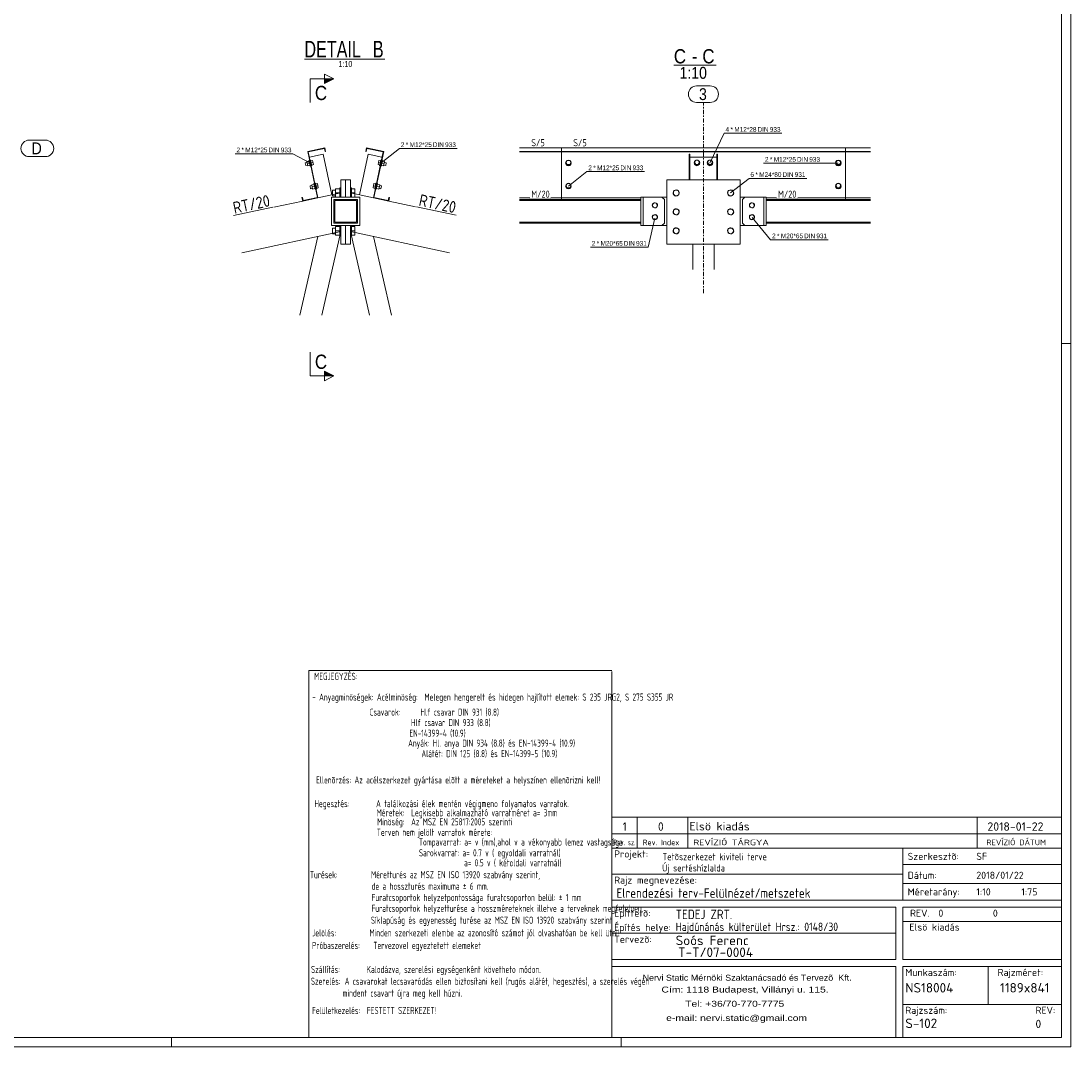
# Model space of a CAD drawing. Header units: millimetres. Extents: x -76 to 1111, y -178 to 661.
# Tile 89 of 91: x 667 to 1111, y -178 to 255. Entities that reach past the tile are written whole.
import ezdxf

# ---------------------------------------------------------------- set-up
doc = ezdxf.new("R2010")
doc.units = ezdxf.units.MM
doc.header["$LTSCALE"] = 0.6
doc.linetypes.add('XKITLINE00', pattern=[0])
doc.linetypes.add('XKITLINE03', pattern=[6, 3, -1, 1, -1])
for name, color, linetype, lineweight in [('Bolt', 7, 'Continuous', 0), ('BoltMark', 3, 'Continuous', 0), ('DrawingSheet', 5, 'Continuous', 0), ('OtherObjectType', 1, 'Continuous', 0), ('Part', 2, 'Continuous', 0), ('PartMark', 3, 'Continuous', 0), ('S-GRID', 1, 'Continuous', 0), ('Section', 6, 'Continuous', 0)]:
    doc.layers.add(name, color=color, linetype=linetype, lineweight=lineweight)
doc.styles.add('ARIAL', font='ARIAL.TTF')
doc.styles.add('ARIAL_NARROW', font='ARIALN.TTF')
doc.styles.add('ISOCPEUR', font='ISOCPEUR.TTF')
doc.styles.add('ISOCPEUR_BOLD', font='ARIAL.TTF')

msp = doc.modelspace()

# ---------------------------------------------------------------- hatches: boundary and pattern name
at = {"layer": 'Section'}
for points in [[(795.34, 230.41), (799.34, 230.41), (795.34, 228.41)], [(795.34, 106.92), (799.34, 104.92), (795.34, 104.92)]]:
    msp.add_hatch(color=6, dxfattribs=at).paths.add_polyline_path(points, flags=17)

# ---------------------------------------------------------------- linework, layer by layer
at = {"layer": 'Bolt', "color": 3, "linetype": 'XKITLINE00', "lineweight": 0}
for p, q in [((787.92, 195.45), (788.9, 195.66)), ((787.92, 195.45), (788.9, 195.66)), ((787.92, 195.45), (788.9, 195.66)), ((787.92, 195.45), (788.31, 193.6)), ((787.92, 195.45), (788.31, 193.6)), ((787.92, 195.45), (788.31, 193.6)), ((788.84, 195.91), (789.09, 195.96)), ((788.84, 195.91), (789.09, 195.96)), ((788.84, 195.91), (789.09, 195.96)), ((788.84, 195.91), (789.34, 193.56)), ((788.84, 195.91), (789.34, 193.56)), ((788.84, 195.91), (789.34, 193.56)), ((789.28, 196), (789.53, 196.05)), ((789.53, 196.05), (790.03, 193.7)), ((789.59, 195.76), (790.32, 195.91)), ((790.32, 195.91), (790.7, 194.15)), ((818.38, 195.91), (818.01, 194.15)), ((818.38, 195.91), (819.12, 195.76)), ((819.18, 196.05), (818.68, 193.7)), ((819.18, 196.05), (819.42, 196)), ((819.86, 195.91), (819.36, 193.56)), ((819.86, 195.91), (819.36, 193.56)), ((819.86, 195.91), (819.36, 193.56)), ((819.62, 195.96), (819.86, 195.91)), ((819.62, 195.96), (819.86, 195.91)), ((819.62, 195.96), (819.86, 195.91)), ((819.81, 195.66), (820.79, 195.45)), ((819.81, 195.66), (820.79, 195.45)), ((819.81, 195.66), (820.79, 195.45)), ((820.79, 195.45), (820.39, 193.6)), ((820.79, 195.45), (820.39, 193.6)), ((820.79, 195.45), (820.39, 193.6)), ((897.28, 194.88), (897.44, 195.46)), ((897.44, 195.03), (897.96, 195.91)), ((897.44, 195.46), (897.88, 195.89)), ((897.88, 195.89), (898.48, 196.05)), ((897.96, 195.91), (898.99, 195.91)), ((898.48, 196.05), (899.08, 195.89)), ((898.99, 195.91), (899.51, 195.03)), ((899.08, 195.89), (899.51, 195.46)), ((899.51, 195.46), (899.68, 194.88)), ((951.53, 194.94), (951.69, 195.53)), ((951.69, 195.1), (952.21, 195.98)), ((951.69, 195.53), (952.13, 195.96)), ((952.13, 195.96), (952.73, 196.11)), ((952.21, 195.98), (953.24, 195.98)), ((952.73, 196.11), (953.33, 195.96)), ((953.24, 195.98), (953.76, 195.1)), ((953.33, 195.96), (953.76, 195.53)), ((953.76, 195.53), (953.93, 194.94)), ((957.03, 194.94), (957.19, 195.53)), ((957.19, 195.1), (957.71, 195.98)), ((957.19, 195.53), (957.63, 195.96)), ((957.63, 195.96), (958.23, 196.11)), ((957.71, 195.98), (958.74, 195.98)), ((958.23, 196.11), (958.83, 195.96)), ((958.74, 195.98), (959.26, 195.1)), ((958.83, 195.96), (959.26, 195.53)), ((959.26, 195.53), (959.43, 194.94)), ((1011.28, 194.88), (1011.44, 195.46)), ((1011.44, 195.03), (1011.96, 195.91)), ((1011.44, 195.46), (1011.88, 195.89)), ((1011.88, 195.89), (1012.48, 196.05)), ((1011.96, 195.91), (1012.99, 195.91)), ((1012.48, 196.05), (1013.08, 195.89)), ((1012.99, 195.91), (1013.51, 195.03)), ((1013.08, 195.89), (1013.51, 195.46)), ((1013.51, 195.46), (1013.68, 194.88)), ((787.21, 194.95), (787.99, 195.11)), ((787.21, 194.95), (787.99, 195.11)), ((787.21, 194.95), (787.99, 195.11)), ((787.21, 194.95), (787.22, 194.87)), ((787.21, 194.95), (787.22, 194.87)), ((787.21, 194.95), (787.22, 194.87)), ((787.22, 194.87), (787.46, 193.77)), ((787.22, 194.87), (787.46, 193.77)), ((787.22, 194.87), (787.46, 193.77)), ((787.46, 193.77), (788.24, 193.94)), ((787.46, 193.77), (788.24, 193.94)), ((787.46, 193.77), (788.24, 193.94)), ((788.11, 194.52), (789.09, 194.73)), ((788.11, 194.52), (789.09, 194.73)), ((788.11, 194.52), (789.09, 194.73)), ((788.31, 193.6), (789.29, 193.8)), ((788.31, 193.6), (789.29, 193.8)), ((788.31, 193.6), (789.29, 193.8)), ((789.34, 193.56), (789.59, 193.61)), ((789.34, 193.56), (789.59, 193.61)), ((789.34, 193.56), (789.59, 193.61)), ((789.78, 194.88), (790.51, 195.03)), ((789.78, 193.65), (790.03, 193.7)), ((789.96, 194), (790.7, 194.15)), ((818.01, 194.15), (818.74, 194)), ((818.2, 195.03), (818.93, 194.88)), ((818.68, 193.7), (818.92, 193.65)), ((819.12, 193.61), (819.36, 193.56)), ((819.12, 193.61), (819.36, 193.56)), ((819.12, 193.61), (819.36, 193.56)), ((820.39, 193.6), (819.42, 193.8)), ((820.39, 193.6), (819.42, 193.8)), ((820.39, 193.6), (819.42, 193.8)), ((819.61, 194.73), (820.59, 194.52)), ((819.61, 194.73), (820.59, 194.52)), ((819.61, 194.73), (820.59, 194.52)), ((820.47, 193.94), (821.25, 193.77)), ((820.47, 193.94), (821.25, 193.77)), ((820.47, 193.94), (821.25, 193.77)), ((820.72, 195.11), (821.5, 194.95)), ((820.72, 195.11), (821.5, 194.95)), ((820.72, 195.11), (821.5, 194.95)), ((821.5, 194.95), (821.25, 193.77)), ((821.5, 194.95), (821.25, 193.77)), ((821.5, 194.95), (821.25, 193.77)), ((897.44, 194.29), (897.28, 194.88)), ((897.28, 194.83), (897.28, 194.88)), ((897.28, 194.83), (897.44, 194.24)), ((897.44, 194.88), (897.44, 195.03)), ((897.96, 194.15), (897.44, 195.03)), ((897.44, 194.88), (897.96, 194)), ((897.88, 193.86), (897.44, 194.29)), ((897.44, 194.24), (897.88, 193.81)), ((898.48, 193.7), (897.88, 193.86)), ((897.88, 193.81), (898.48, 193.65)), ((897.96, 194), (897.96, 194.15)), ((898.99, 194.15), (897.96, 194.15)), ((898.99, 194), (897.96, 194)), ((899.08, 193.86), (898.48, 193.7)), ((898.48, 193.65), (899.08, 193.81)), ((899.51, 195.03), (898.99, 194.15)), ((899.51, 194.88), (898.99, 194)), ((898.99, 194), (898.99, 194.15)), ((899.51, 194.29), (899.08, 193.86)), ((899.08, 193.81), (899.51, 194.24)), ((899.51, 194.88), (899.51, 195.03)), ((899.68, 194.88), (899.51, 194.29)), ((899.51, 194.24), (899.68, 194.83)), ((899.68, 194.83), (899.68, 194.88)), ((951.69, 194.35), (951.53, 194.94)), ((951.53, 194.89), (951.53, 194.94)), ((951.53, 194.89), (951.69, 194.3)), ((951.69, 194.94), (951.69, 195.1)), ((952.21, 194.22), (951.69, 195.1)), ((951.69, 194.94), (952.21, 194.06)), ((952.13, 193.92), (951.69, 194.35)), ((951.69, 194.3), (952.13, 193.87)), ((952.73, 193.77), (952.13, 193.92)), ((952.13, 193.87), (952.73, 193.71)), ((952.21, 194.06), (952.21, 194.22)), ((953.24, 194.22), (952.21, 194.22)), ((953.24, 194.06), (952.21, 194.06)), ((953.33, 193.92), (952.73, 193.77)), ((952.73, 193.71), (953.33, 193.87)), ((953.76, 195.1), (953.24, 194.22)), ((953.76, 194.94), (953.24, 194.06)), ((953.24, 194.06), (953.24, 194.22)), ((953.76, 194.35), (953.33, 193.92)), ((953.33, 193.87), (953.76, 194.3)), ((953.76, 194.94), (953.76, 195.1)), ((953.93, 194.94), (953.76, 194.35)), ((953.76, 194.3), (953.93, 194.89)), ((953.93, 194.89), (953.93, 194.94)), ((957.19, 194.35), (957.03, 194.94)), ((957.03, 194.89), (957.03, 194.94)), ((957.03, 194.89), (957.19, 194.3)), ((957.19, 194.94), (957.19, 195.1)), ((957.71, 194.22), (957.19, 195.1)), ((957.19, 194.94), (957.71, 194.06)), ((957.63, 193.92), (957.19, 194.35)), ((957.19, 194.3), (957.63, 193.87)), ((958.23, 193.77), (957.63, 193.92)), ((957.63, 193.87), (958.23, 193.71)), ((957.71, 194.06), (957.71, 194.22)), ((958.74, 194.22), (957.71, 194.22)), ((958.74, 194.06), (957.71, 194.06)), ((958.83, 193.92), (958.23, 193.77)), ((958.23, 193.71), (958.83, 193.87)), ((959.26, 195.1), (958.74, 194.22)), ((959.26, 194.94), (958.74, 194.06)), ((958.74, 194.06), (958.74, 194.22)), ((959.26, 194.35), (958.83, 193.92)), ((958.83, 193.87), (959.26, 194.3)), ((959.26, 194.94), (959.26, 195.1)), ((959.43, 194.94), (959.26, 194.35)), ((959.26, 194.3), (959.43, 194.89)), ((959.43, 194.89), (959.43, 194.94)), ((1011.44, 194.29), (1011.28, 194.88)), ((1011.28, 194.83), (1011.28, 194.88)), ((1011.28, 194.83), (1011.44, 194.24)), ((1011.44, 194.88), (1011.44, 195.03)), ((1011.96, 194.15), (1011.44, 195.03)), ((1011.44, 194.88), (1011.96, 194)), ((1011.88, 193.86), (1011.44, 194.29)), ((1011.44, 194.24), (1011.88, 193.81)), ((1012.48, 193.7), (1011.88, 193.86)), ((1011.88, 193.81), (1012.48, 193.65)), ((1011.96, 194), (1011.96, 194.15)), ((1012.99, 194.15), (1011.96, 194.15)), ((1012.99, 194), (1011.96, 194)), ((1013.08, 193.86), (1012.48, 193.7)), ((1012.48, 193.65), (1013.08, 193.81)), ((1013.51, 195.03), (1012.99, 194.15)), ((1013.51, 194.88), (1012.99, 194)), ((1012.99, 194), (1012.99, 194.15)), ((1013.51, 194.29), (1013.08, 193.86)), ((1013.08, 193.81), (1013.51, 194.24)), ((1013.51, 194.88), (1013.51, 195.03)), ((1013.68, 194.88), (1013.51, 194.29)), ((1013.51, 194.24), (1013.68, 194.83)), ((1013.68, 194.83), (1013.68, 194.88)), ((789.29, 185.16), (790.07, 185.33)), ((789.29, 185.16), (790.07, 185.33)), ((789.29, 185.16), (790.07, 185.33)), ((789.29, 185.16), (789.3, 185.09)), ((789.29, 185.16), (789.3, 185.09)), ((789.29, 185.16), (789.3, 185.09)), ((789.3, 185.09), (789.54, 183.99)), ((789.3, 185.09), (789.54, 183.99)), ((789.3, 185.09), (789.54, 183.99)), ((789.54, 183.99), (790.32, 184.16)), ((789.54, 183.99), (790.32, 184.16)), ((789.54, 183.99), (790.32, 184.16)), ((790, 185.67), (790.97, 185.88)), ((790, 185.67), (790.97, 185.88)), ((790, 185.67), (790.97, 185.88)), ((790, 185.67), (790.39, 183.81)), ((790, 185.67), (790.39, 183.81)), ((790, 185.67), (790.39, 183.81)), ((790.19, 184.74), (791.17, 184.95)), ((790.19, 184.74), (791.17, 184.95)), ((790.19, 184.74), (791.17, 184.95)), ((790.39, 183.81), (791.37, 184.02)), ((790.39, 183.81), (791.37, 184.02)), ((790.39, 183.81), (791.37, 184.02)), ((790.92, 186.12), (791.17, 186.18)), ((790.92, 186.12), (791.17, 186.18)), ((790.92, 186.12), (791.17, 186.18)), ((790.92, 186.12), (791.42, 183.78)), ((790.92, 186.12), (791.42, 183.78)), ((790.92, 186.12), (791.42, 183.78)), ((791.36, 186.22), (791.61, 186.27)), ((791.42, 183.78), (791.67, 183.83)), ((791.42, 183.78), (791.67, 183.83)), ((791.42, 183.78), (791.67, 183.83)), ((791.61, 186.27), (792.11, 183.92)), ((791.67, 185.98), (792.4, 186.13)), ((791.86, 185.1), (792.59, 185.25)), ((791.86, 183.87), (792.11, 183.92)), ((792.04, 184.22), (792.78, 184.37)), ((792.4, 186.13), (792.78, 184.37)), ((798.74, 183.39), (798.74, 180.99)), ((798.74, 183.39), (800.04, 183.39)), ((800.04, 183.99), (800.04, 180.47)), ((800.04, 183.99), (801.94, 183.99)), ((800.04, 182.19), (801.94, 182.19)), ((801.94, 184.39), (801.94, 180.47)), ((801.94, 184.39), (802.34, 184.39)), ((806.34, 184.39), (806.74, 184.39)), ((806.74, 184.39), (806.74, 180.47)), ((806.74, 183.99), (808.24, 183.99)), ((806.74, 182.19), (808.24, 182.19)), ((808.24, 183.99), (808.24, 180.47)), ((816.3, 186.13), (815.93, 184.37)), ((815.93, 184.37), (816.66, 184.22)), ((816.12, 185.25), (816.85, 185.1)), ((816.3, 186.13), (817.04, 185.98)), ((817.1, 186.27), (816.6, 183.92)), ((816.6, 183.92), (816.85, 183.87)), ((817.04, 183.83), (817.29, 183.78)), ((817.04, 183.83), (817.29, 183.78)), ((817.04, 183.83), (817.29, 183.78)), ((817.1, 186.27), (817.34, 186.22)), ((817.78, 186.12), (817.29, 183.78)), ((817.78, 186.12), (817.29, 183.78)), ((817.78, 186.12), (817.29, 183.78)), ((818.32, 183.81), (817.34, 184.02)), ((818.32, 183.81), (817.34, 184.02)), ((818.32, 183.81), (817.34, 184.02)), ((817.53, 184.95), (818.51, 184.74)), ((817.53, 184.95), (818.51, 184.74)), ((817.53, 184.95), (818.51, 184.74)), ((817.54, 186.18), (817.78, 186.12)), ((817.54, 186.18), (817.78, 186.12)), ((817.54, 186.18), (817.78, 186.12)), ((817.73, 185.88), (818.71, 185.67)), ((817.73, 185.88), (818.71, 185.67)), ((817.73, 185.88), (818.71, 185.67)), ((818.71, 185.67), (818.32, 183.81)), ((818.71, 185.67), (818.32, 183.81)), ((818.71, 185.67), (818.32, 183.81)), ((818.39, 184.16), (819.17, 183.99)), ((818.39, 184.16), (819.17, 183.99)), ((818.39, 184.16), (819.17, 183.99)), ((818.64, 185.33), (819.42, 185.16)), ((818.64, 185.33), (819.42, 185.16)), ((818.64, 185.33), (819.42, 185.16)), ((819.42, 185.16), (819.17, 183.99)), ((819.42, 185.16), (819.17, 183.99)), ((819.42, 185.16), (819.17, 183.99)), ((897.28, 185.1), (897.44, 185.68)), ((897.44, 184.51), (897.28, 185.1)), ((897.28, 185.04), (897.28, 185.1)), ((897.28, 185.04), (897.44, 184.46)), ((897.44, 185.25), (897.96, 186.13)), ((897.44, 185.68), (897.88, 186.11)), ((897.44, 185.1), (897.44, 185.25)), ((897.96, 184.37), (897.44, 185.25)), ((897.44, 185.1), (897.96, 184.22)), ((897.88, 184.08), (897.44, 184.51)), ((897.44, 184.46), (897.88, 184.03)), ((897.88, 186.11), (898.48, 186.27)), ((898.48, 183.92), (897.88, 184.08)), ((897.88, 184.03), (898.48, 183.87)), ((897.96, 186.13), (898.99, 186.13)), ((897.96, 184.22), (897.96, 184.37)), ((898.99, 184.37), (897.96, 184.37)), ((898.99, 184.22), (897.96, 184.22)), ((898.48, 186.27), (899.08, 186.11)), ((899.08, 184.08), (898.48, 183.92)), ((898.48, 183.87), (899.08, 184.03)), ((898.99, 186.13), (899.51, 185.25)), ((899.51, 185.25), (898.99, 184.37)), ((899.51, 185.1), (898.99, 184.22)), ((898.99, 184.22), (898.99, 184.37)), ((899.08, 186.11), (899.51, 185.68)), ((899.51, 184.51), (899.08, 184.08)), ((899.08, 184.03), (899.51, 184.46)), ((899.51, 185.68), (899.68, 185.1)), ((899.51, 185.1), (899.51, 185.25)), ((899.68, 185.1), (899.51, 184.51)), ((899.51, 184.46), (899.68, 185.04)), ((899.68, 185.04), (899.68, 185.1)), ((1011.28, 185.1), (1011.44, 185.68)), ((1011.44, 184.51), (1011.28, 185.1)), ((1011.28, 185.04), (1011.28, 185.1)), ((1011.28, 185.04), (1011.44, 184.46)), ((1011.44, 185.25), (1011.96, 186.13)), ((1011.44, 185.68), (1011.88, 186.11)), ((1011.44, 185.1), (1011.44, 185.25)), ((1011.96, 184.37), (1011.44, 185.25)), ((1011.44, 185.1), (1011.96, 184.22)), ((1011.88, 184.08), (1011.44, 184.51)), ((1011.44, 184.46), (1011.88, 184.03)), ((1011.88, 186.11), (1012.48, 186.27)), ((1012.48, 183.92), (1011.88, 184.08)), ((1011.88, 184.03), (1012.48, 183.87)), ((1011.96, 186.13), (1012.99, 186.13)), ((1011.96, 184.22), (1011.96, 184.37)), ((1012.99, 184.37), (1011.96, 184.37)), ((1012.99, 184.22), (1011.96, 184.22)), ((1012.48, 186.27), (1013.08, 186.11)), ((1013.08, 184.08), (1012.48, 183.92)), ((1012.48, 183.87), (1013.08, 184.03)), ((1012.99, 186.13), (1013.51, 185.25)), ((1013.51, 185.25), (1012.99, 184.37)), ((1013.51, 185.1), (1012.99, 184.22)), ((1012.99, 184.22), (1012.99, 184.37)), ((1013.08, 186.11), (1013.51, 185.68)), ((1013.51, 184.51), (1013.08, 184.08)), ((1013.08, 184.03), (1013.51, 184.46)), ((1013.51, 185.68), (1013.68, 185.1)), ((1013.51, 185.1), (1013.51, 185.25)), ((1013.68, 185.1), (1013.51, 184.51)), ((1013.51, 184.46), (1013.68, 185.04)), ((1013.68, 185.04), (1013.68, 185.1)), ((798.74, 180.99), (800.04, 180.99)), ((798.74, 167.39), (798.74, 164.99)), ((798.74, 167.39), (800.04, 167.39)), ((798.74, 164.99), (800.04, 164.99)), ((800.04, 167.99), (800.04, 164.39)), ((800.04, 167.99), (801.94, 167.99)), ((800.04, 166.19), (801.94, 166.19)), ((800.04, 164.39), (801.94, 164.39)), ((801.94, 168.39), (801.94, 163.99)), ((801.94, 168.39), (802.34, 168.39)), ((806.34, 168.39), (806.74, 168.39)), ((806.74, 168.39), (806.74, 163.99)), ((806.74, 167.99), (808.24, 167.99)), ((806.74, 166.19), (808.24, 166.19)), ((806.74, 164.39), (808.24, 164.39)), ((808.24, 167.99), (808.24, 164.39)), ((801.94, 163.99), (802.34, 163.99)), ((806.34, 163.99), (806.74, 163.99))]:
    msp.add_line(p, q, dxfattribs=at)
for centre, radius, start, end in [((943.98, 182.19), 1.3, 18, 198), ((943.98, 182.19), 1.3, 198, 18), ((943.98, 182.19), 1.2, 30, 210), ((943.98, 182.19), 1.2, 210, 30), ((966.98, 182.19), 1.3, 18, 198), ((966.98, 182.19), 1.3, 198, 18), ((966.98, 182.19), 1.2, 30, 210), ((966.98, 182.19), 1.2, 210, 30), ((934.98, 176.97), 1.1, 18, 198), ((934.98, 176.97), 1, 30, 210), ((934.98, 176.97), 1, 210, 30), ((975.98, 176.97), 1.1, 18, 198), ((975.98, 176.97), 1, 30, 210), ((975.98, 176.97), 1, 210, 30), ((934.98, 171.97), 1.1, 18, 198), ((934.98, 176.97), 1.1, 198, 18), ((943.98, 174.19), 1.3, 18, 198), ((943.98, 174.19), 1.3, 198, 18), ((943.98, 174.19), 1.2, 30, 210), ((943.98, 174.19), 1.2, 210, 30), ((966.98, 174.19), 1.3, 18, 198), ((966.98, 174.19), 1.3, 198, 18), ((966.98, 174.19), 1.2, 30, 210), ((966.98, 174.19), 1.2, 210, 30), ((975.98, 171.97), 1.1, 18, 198), ((975.98, 176.97), 1.1, 198, 18), ((934.98, 171.97), 1.1, 198, 18), ((934.98, 171.97), 1, 30, 210), ((934.98, 171.97), 1, 210, 30), ((975.98, 171.97), 1.1, 198, 18), ((975.98, 171.97), 1, 30, 210), ((975.98, 171.97), 1, 210, 30), ((943.98, 166.19), 1.3, 18, 198), ((943.98, 166.19), 1.3, 198, 18), ((943.98, 166.19), 1.2, 30, 210), ((943.98, 166.19), 1.2, 210, 30), ((966.98, 166.19), 1.3, 18, 198), ((966.98, 166.19), 1.3, 198, 18), ((966.98, 166.19), 1.2, 30, 210), ((966.98, 166.19), 1.2, 210, 30)]:
    msp.add_arc(centre, radius, start, end, dxfattribs=at)
at = {"layer": 'BoltMark', "color": 4, "linetype": 'XKITLINE00', "lineweight": 0}
for p, q in [((958.23, 194.84), (964.22, 207.41)), ((964.22, 207.41), (988.58, 207.41)), ((819.27, 194.81), (827.05, 200.98)), ((827.05, 200.98), (851.41, 200.98)), ((757.61, 198.75), (781.97, 198.75)), ((789.44, 194.81), (781.97, 198.75)), ((898.48, 185.02), (906.25, 191.2)), ((906.25, 191.2), (930.61, 191.2)), ((980.89, 194.77), (1005.25, 194.77)), ((1012.48, 194.81), (1005.25, 194.77)), ((966.98, 182.19), (974.75, 188.37)), ((974.75, 188.37), (999.11, 188.37)), ((934.98, 171.57), (932.08, 159.31)), ((976.11, 171.84), (983.89, 162.46)), ((983.89, 162.46), (1008.25, 162.46)), ((907.72, 159.31), (932.08, 159.31))]:
    msp.add_line(p, q, dxfattribs=at)
at = {"layer": 'DrawingSheet', "color": 3, "linetype": 'XKITLINE00', "lineweight": 0}
for p, q in [((1106.77, -174.41), (1106.77, 656.59)), ((-72.23, -174.41), (1106.77, -174.41))]:
    msp.add_line(p, q, dxfattribs=at)
at = {"layer": 'DrawingSheet', "color": 2, "linetype": 'XKITLINE00', "lineweight": 0}
for p, q in [((1110.77, -178.41), (1110.77, 660.59)), ((1110.77, 118.59), (1106.77, 118.59)), ((730.77, -178.41), (730.77, -174.41)), ((920.77, -178.41), (920.77, -174.41)), ((-76.23, -178.41), (1110.77, -178.41))]:
    msp.add_line(p, q, dxfattribs=at)
at = {"layer": 'OtherObjectType', "color": 1, "linetype": 'XKITLINE00', "lineweight": 0}
for p, q in [((786.92, 238.66), (820.93, 238.66)), ((1106.77, -81.34), (916.77, -81.34)), ((916.77, -88.47), (1106.77, -88.47))]:
    msp.add_line(p, q, dxfattribs=at)
at = {"layer": 'OtherObjectType', "color": 6, "linetype": 'XKITLINE00', "lineweight": 0}
for p, q in [((942.99, 236.16), (960.81, 236.16)), ((788.76, -171.66), (788.76, -19.41)), ((916.77, -19.42), (788.76, -19.42)), ((788.76, -22.15), (788.76, -174.41)), ((916.77, -172.15), (916.77, -19.9)), ((916.77, -174.41), (788.76, -174.41))]:
    msp.add_line(p, q, dxfattribs=at)
at = {"layer": 'OtherObjectType', "color": 7, "linetype": 'XKITLINE00', "lineweight": 0}
for p, q in [((916.77, -81.34), (1106.77, -81.34)), ((916.77, -81.34), (916.77, -88.47)), ((927.46, -81.34), (927.46, -88.47)), ((948.84, -81.34), (948.84, -88.47)), ((1071.15, -81.34), (1071.15, -88.47)), ((1106.77, -81.34), (1106.77, -88.47)), ((916.77, -88.47), (916.77, -94.41)), ((916.77, -88.47), (1106.77, -88.47)), ((927.46, -88.47), (927.46, -94.41)), ((948.84, -88.47), (948.84, -94.41)), ((1071.15, -88.47), (1071.15, -94.41)), ((1106.77, -88.47), (1106.77, -94.41)), ((1106.77, -94.41), (916.77, -94.41)), ((916.77, -94.41), (1069.77, -94.41)), ((916.77, -174.41), (916.77, -94.41)), ((916.77, -94.41), (916.77, -116.41)), ((1039.77, -94.41), (1039.77, -116.41)), ((1069.77, -94.41), (1106.77, -94.41)), ((1106.77, -94.41), (1106.77, -116.41)), ((1039.77, -101.41), (1106.77, -101.41)), ((916.77, -105.41), (1039.77, -105.41)), ((1039.77, -109.41), (1106.77, -109.41)), ((916.77, -116.41), (1068.77, -116.41)), ((916.77, -119.41), (1036.77, -119.41)), ((1036.77, -119.41), (1036.77, -141.41)), ((1039.77, -119.41), (1041.77, -119.41)), ((1039.77, -119.41), (1039.77, -141.41)), ((1041.77, -119.41), (1106.77, -119.41)), ((1068.77, -116.41), (1106.77, -116.41)), ((1106.77, -119.41), (1106.77, -141.41)), ((1041.77, -125.41), (1039.77, -125.41)), ((1041.77, -125.41), (1106.77, -125.41)), ((916.77, -130.41), (1036.77, -130.41)), ((916.77, -141.41), (1036.77, -141.41)), ((1039.77, -141.41), (1041.77, -141.41)), ((1106.77, -141.41), (1041.77, -141.41)), ((916.77, -144.41), (966.77, -144.41)), ((966.77, -144.41), (1016.77, -144.41)), ((1016.77, -144.41), (1036.77, -144.41)), ((1036.77, -144.41), (1036.77, -174.41)), ((1039.77, -144.41), (1074.77, -144.41)), ((1039.77, -144.41), (1039.77, -174.41)), ((1074.77, -144.41), (1076.77, -144.41)), ((1075.77, -160.41), (1075.77, -144.41)), ((1076.77, -144.41), (1106.77, -144.41)), ((1106.77, -174.41), (1106.77, -144.41)), ((1039.77, -160.41), (1106.77, -160.41))]:
    msp.add_line(p, q, dxfattribs=at)
at = {"layer": 'Part', "color": 2, "linetype": 'XKITLINE00', "lineweight": 0}
for p, q in [((788.3, 199.68), (795.54, 201.21)), ((795.54, 201.21), (788.3, 199.68)), ((792.41, 180.31), (788.3, 199.68)), ((788.3, 199.68), (792.41, 180.31)), ((795.38, 200.98), (788.53, 199.52)), ((788.53, 199.52), (795.38, 200.98)), ((795.65, 199.7), (795.38, 200.98)), ((795.38, 200.98), (795.65, 199.7)), ((795.54, 201.21), (795.85, 199.75)), ((795.85, 199.75), (795.54, 201.21)), ((795.85, 199.75), (795.65, 199.7)), ((795.65, 199.7), (795.85, 199.75)), ((812.86, 199.75), (813.17, 201.21)), ((813.17, 201.21), (812.86, 199.75)), ((813.05, 199.7), (812.86, 199.75)), ((812.86, 199.75), (813.05, 199.7)), ((813.32, 200.98), (813.05, 199.7)), ((813.05, 199.7), (813.32, 200.98)), ((813.17, 201.21), (820.41, 199.68)), ((820.41, 199.68), (813.17, 201.21)), ((820.17, 199.52), (813.32, 200.98)), ((813.32, 200.98), (820.17, 199.52)), ((820.41, 199.68), (816.29, 180.31)), ((816.29, 180.31), (820.41, 199.68)), ((877.75, 201.21), (1015.48, 201.21)), ((877.75, 199.75), (1015.48, 199.75)), ((877.75, 199.7), (1015.48, 199.7)), ((895.48, 179.47), (895.48, 201.21)), ((895.48, 201.21), (1026.06, 201.21)), ((895.48, 199.75), (1026.06, 199.75)), ((895.48, 199.7), (1026.06, 199.7)), ((1015.48, 201.21), (1015.48, 179.47)), ((788.53, 199.52), (792.65, 180.15)), ((792.65, 180.15), (788.53, 199.52)), ((789.01, 197.27), (794.88, 198.52)), ((794.88, 198.52), (798.52, 181.41)), ((813.82, 198.52), (810.19, 181.4)), ((819.69, 197.27), (813.82, 198.52)), ((816.06, 180.15), (820.17, 199.52)), ((820.17, 199.52), (816.06, 180.15)), ((877.75, 199.52), (1015.48, 199.52)), ((895.48, 199.52), (1026.06, 199.52)), ((949.78, 198.52), (949.48, 198.52)), ((949.48, 198.52), (949.48, 187.69)), ((949.78, 187.69), (949.78, 198.52)), ((949.78, 197.33), (961.18, 197.33)), ((961.48, 198.52), (961.18, 198.52)), ((961.18, 198.52), (961.18, 187.69)), ((961.48, 187.69), (961.48, 198.52)), ((802.34, 187.69), (804.34, 187.69)), ((802.34, 180.47), (802.34, 187.69)), ((804.34, 180.47), (804.34, 187.69)), ((804.34, 187.69), (806.34, 187.69)), ((804.34, 180.47), (804.34, 187.69)), ((806.34, 180.47), (806.34, 187.69)), ((939.98, 187.69), (970.98, 187.69)), ((939.98, 160.6), (939.98, 187.69)), ((970.98, 160.6), (970.98, 187.69)), ((792.65, 180.16), (802.34, 182.22)), ((806.34, 182.22), (816.06, 180.15)), ((774.02, 176.2), (786.19, 178.79)), ((785.88, 180.25), (786.08, 180.29)), ((786.08, 180.29), (785.88, 180.25)), ((786.2, 178.78), (785.88, 180.25)), ((785.88, 180.25), (786.2, 178.78)), ((786.08, 180.29), (786.35, 179.02)), ((786.35, 179.02), (786.08, 180.29)), ((792.65, 180.15), (786.2, 178.78)), ((786.2, 178.78), (792.65, 180.15)), ((786.35, 179.02), (792.41, 180.31)), ((792.41, 180.31), (786.35, 179.02)), ((798.34, 180.47), (798.34, 168.47)), ((798.34, 180.47), (810.34, 180.47)), ((799.35, 169.47), (799.35, 179.47)), ((799.35, 179.47), (809.35, 179.47)), ((799.75, 179.07), (799.75, 169.87)), ((808.95, 179.07), (799.75, 179.07)), ((808.95, 169.87), (808.95, 179.07)), ((809.35, 179.47), (809.35, 169.47)), ((810.34, 180.47), (810.34, 168.47)), ((822.51, 178.78), (816.06, 180.15)), ((816.06, 180.15), (822.51, 178.78)), ((816.29, 180.31), (822.36, 179.02)), ((822.36, 179.02), (816.29, 180.31)), ((822.36, 179.02), (822.63, 180.29)), ((822.63, 180.29), (822.36, 179.02)), ((822.82, 180.25), (822.51, 178.78)), ((822.51, 178.78), (822.82, 180.25)), ((822.51, 178.78), (833.83, 176.38)), ((822.63, 180.29), (822.82, 180.25)), ((822.82, 180.25), (822.63, 180.29)), ((877.75, 180.15), (882.15, 180.15)), ((877.75, 179.47), (928.98, 179.47)), ((877.75, 179.07), (928.98, 179.07)), ((891.08, 180.15), (928.98, 180.15)), ((895.48, 180.15), (928.98, 180.15)), ((928.98, 180.47), (929.98, 180.47)), ((928.98, 180.47), (928.98, 168.47)), ((928.98, 179.07), (928.98, 179.47)), ((929.98, 180.47), (937.98, 180.47)), ((929.98, 168.47), (929.98, 180.47)), ((929.98, 180.47), (929.98, 168.47)), ((938.98, 179.47), (937.98, 180.47)), ((937.98, 180.47), (939.98, 180.47)), ((938.98, 179.47), (938.98, 169.47)), ((970.98, 180.47), (972.98, 180.47)), ((971.98, 179.47), (972.98, 180.47)), ((971.98, 169.47), (971.98, 179.47)), ((972.98, 180.47), (980.98, 180.47)), ((980.98, 180.47), (980.98, 168.47)), ((980.98, 180.47), (981.98, 180.47)), ((980.98, 180.47), (980.98, 168.47)), ((981.98, 180.47), (981.98, 168.47)), ((981.98, 180.15), (986.38, 180.15)), ((981.98, 180.15), (986.38, 180.15)), ((981.98, 179.47), (1026.06, 179.47)), ((981.98, 179.07), (981.98, 179.47)), ((981.98, 179.07), (1026.06, 179.07)), ((995.31, 180.15), (1026.06, 180.15)), ((995.31, 180.15), (1015.48, 180.15)), ((809.35, 169.47), (799.35, 169.47)), ((799.75, 169.87), (808.95, 169.87)), ((877.75, 169.87), (928.98, 169.87)), ((877.75, 169.47), (928.98, 169.47)), ((928.98, 169.47), (928.98, 169.87)), ((938.98, 169.47), (937.98, 168.47)), ((972.98, 168.47), (971.98, 169.47)), ((981.98, 169.87), (1026.06, 169.87)), ((981.98, 169.47), (981.98, 169.87)), ((981.98, 169.47), (1026.06, 169.47)), ((760.52, 156.97), (802.34, 165.86)), ((794.21, 130.65), (802.34, 165.86)), ((798.34, 168.47), (810.34, 168.47)), ((802.34, 160.6), (802.34, 168.47)), ((804.34, 160.6), (804.34, 168.47)), ((804.34, 160.6), (804.34, 168.47)), ((806.34, 160.6), (806.34, 168.47)), ((806.34, 165.86), (848.16, 156.97)), ((814.47, 130.65), (806.34, 165.86)), ((928.98, 168.47), (929.98, 168.47)), ((937.98, 168.47), (929.98, 168.47)), ((937.98, 168.47), (939.98, 168.47)), ((970.98, 168.47), (972.98, 168.47)), ((980.98, 168.47), (972.98, 168.47)), ((980.98, 168.47), (981.98, 168.47)), ((784.97, 130.65), (792.62, 163.8)), ((802.34, 160.6), (804.34, 160.6)), ((804.34, 160.6), (806.34, 160.6)), ((823.71, 130.65), (816.05, 163.8)), ((970.98, 160.6), (939.98, 160.6)), ((950.98, 149.89), (950.98, 160.6)), ((959.98, 149.89), (959.98, 160.6))]:
    msp.add_line(p, q, dxfattribs=at)
at = {"layer": 'PartMark', "color": 1, "linetype": 'XKITLINE00', "lineweight": 0}
for p, q in [((882.15, 201.31), (889.02, 201.31)), ((899.88, 201.31), (906.75, 201.31)), ((882.15, 179.57), (891.08, 179.57)), ((986.38, 179.57), (995.31, 179.57)), ((756.89, 172.66), (773.61, 176.22)), ((834.24, 176.39), (850.97, 172.84))]:
    msp.add_line(p, q, dxfattribs=at)
at = {"layer": 'S-GRID', "color": 1, "linetype": 'XKITLINE00', "lineweight": 0}
for p, q in [((952.62, 227.41), (958.33, 227.41)), ((952.62, 220.41), (958.33, 220.41)), ((670.68, 204.52), (677.5, 204.52)), ((670.68, 197.52), (677.5, 197.52))]:
    msp.add_line(p, q, dxfattribs=at)
at = {"layer": 'S-GRID', "color": 1, "linetype": 'XKITLINE03', "lineweight": 0}
msp.add_line((955.48, 139.89), (955.48, 220.41), dxfattribs=at)
at = {"layer": 'S-GRID', "color": 1, "linetype": 'XKITLINE00', "lineweight": 0}
for centre, start, end in [((952.62, 223.91), 90, 270), ((958.33, 223.91), 270, 90), ((670.68, 201.02), 90, 270), ((677.5, 201.02), 270, 90)]:
    msp.add_arc(centre, 3.5, start, end, dxfattribs=at)
at = {"layer": 'Section', "color": 6, "linetype": 'XKITLINE00', "lineweight": 0}
for p, q in [((795.34, 228.41), (795.34, 232.41)), ((795.34, 232.41), (799.34, 230.41)), ((789.34, 230.41), (789.34, 220.41)), ((789.34, 230.41), (799.34, 230.41)), ((799.34, 230.41), (795.34, 228.41)), ((789.34, 104.92), (789.34, 114.92)), ((799.34, 104.92), (795.34, 106.92)), ((795.34, 106.92), (795.34, 102.92)), ((789.34, 104.92), (799.34, 104.92)), ((799.34, 104.92), (795.34, 102.92))]:
    msp.add_line(p, q, dxfattribs=at)

# ---------------------------------------------------------------- texts
at = {"layer": 'BoltMark', "color": 4, "style": 'ARIAL', "width": 0.85}
for s, p in [('4', (964.82, 208.01)), ('*', (966.91, 208.01)), ('M12*28', (968.54, 208.01)), ('DIN', (978.34, 208.01)), ('933', (983.53, 208.01)), ('2', (758.21, 199.35)), ('*', (760.3, 199.35)), ('M12*25', (761.94, 199.35)), ('DIN', (771.73, 199.35)), ('933', (776.92, 199.35)), ('2', (827.65, 201.58)), ('*', (829.73, 201.58)), ('M12*25', (831.37, 201.58)), ('DIN', (841.16, 201.58)), ('933', (846.36, 201.58)), ('2', (981.49, 195.37)), ('*', (983.58, 195.37)), ('M12*25', (985.21, 195.37)), ('DIN', (995.01, 195.37)), ('933', (1000.2, 195.37)), ('2', (906.85, 191.8)), ('*', (908.94, 191.8)), ('M12*25', (910.57, 191.8)), ('DIN', (920.37, 191.8)), ('933', (925.56, 191.8)), ('6', (975.35, 188.97)), ('*', (977.44, 188.97)), ('M24*80', (979.08, 188.97)), ('DIN', (988.87, 188.97)), ('931', (994.06, 188.97)), ('2', (984.49, 163.06)), ('*', (986.57, 163.06)), ('M20*65', (988.21, 163.06)), ('DIN', (998.01, 163.06)), ('931', (1003.2, 163.06)), ('2', (908.32, 159.91)), ('*', (910.4, 159.91)), ('M20*65', (912.04, 159.91)), ('DIN', (921.84, 159.91)), ('931', (927.03, 159.91))]:
    msp.add_text(s, height=2, dxfattribs=at).set_placement(p)
at = {"layer": 'OtherObjectType', "color": 3, "style": 'ARIAL_NARROW', "width": 0.85}
for s, height, p in [('DETAIL', 7, (786.92, 239.41)), ('B', 7, (815.82, 239.41)), ('1:10', 2.5, (801.27, 235.41))]:
    msp.add_text(s, height=height, dxfattribs=at).set_placement(p)
at = {"layer": 'OtherObjectType', "color": 6, "style": 'ARIAL', "width": 0.85}
for s, height, p in [('C', 6, (942.99, 236.91)), ('C', 6, (955.03, 236.91)), ('1:10', 5, (945.41, 230.41)), ('-', 6, (950.57, 236.91))]:
    msp.add_text(s, height=height, dxfattribs=at).set_placement(p)
at = {"layer": 'OtherObjectType', "color": 1, "style": 'ISOCPEUR', "width": 0.614125}
for s, p in [('MEGJEGYZÉS:', (791.04, -23.4)), ('- Anyagminöségek: Acélminöség:  Melegen hengerelt és hidegen hajlított elemek: S 235 JRG2, S 275 S355 JR', (790.22, -32.15)), ('Csavarok:      Hlf csavar DIN 931 (8.8)', (814.49, -38.5)), (' Hlf csavar DIN 933 (8.8)', (830.55, -42.94)), ('EN-14399-4 (10.9)', (831.27, -47.39)), ('Anyák: Hl. anya DIN 934 (8.8) és EN-14399-4 (10.9)', (830.74, -51.59)), ('                  Alátét: DIN 125 (8.8) és EN-14399-5 (10.9)', (810.96, -56.04)), ('Ellenõrzés: Az acélszerkezet gyártása elõtt a méreteket a helyszínen ellenõrizni kell!', (791.87, -67.15)), ('Hegesztés:        A találkozási élek mentén végigmeno folyamatos varratok.', (791.15, -77.15)), ('                  Méretek:  Legkisebb alkalmazható varratméret a= 3mm', (792.03, -80.99)), ('                  Minöség:  Az MSZ EN 25817:2005 szerinti', (792.23, -84.82)), ('                  Terven nem jelölt varratok mérete:', (792.07, -89.25)), ('                     Tompavarrat: a= v (mm),ahol v a vékonyabb lemez vastagsága', (805.62, -93.35)), ('                     Sarokvarrat: a= 0.7 v ( egyoldali varratnál)', (805.65, -97.91)), ('                                  a= 0.5 v ( kétoldali varratnál)', (806.38, -102.14)), ('Turések:          Méretturés az MSZ EN ISO 13920 szabvány szerint,', (789.22, -107.15)), ('                  de a hosszturés maximuma ± 6 mm.', (789.86, -112.02)), ('                  Furatcsoportok helyzetpontossága furatcsoporton belül: ± 1 mm', (789.89, -116.79)), ('                  Furatcsoportok helyzetturése a hosszméreteknek illetve a terveknek megfeleloen.', (789.87, -121.35)), ('                  Síklapúság és egyenesség turése az MSZ EN ISO 13920 szabvány szerint', (789.56, -126.35)), ('Jelölés:          Minden szerkezeti elembe az azonosító számot jól olvashatóan be kell ütni!', (790.17, -131.7)), ('Próbaszerelés:    Tervezovel egyeztetett elemeket', (790.13, -137.01)), ('Szállítás:        Kalodázva, szerelési egységenként követheto módon.', (789.72, -147.15)), ('Szerelés:', (789.64, -152.15)), ('A csavarokat lecsavaródás ellen biztosítani kell (rugós alátét, hegesztés), a szerelés végén', (803.95, -152.15)), ('mindent csavart újra meg kell húzni.', (803, -157.15)), ('Felületkezelés:  FESTETT SZERKEZET!', (790.17, -164.48))]:
    msp.add_text(s, height=3, dxfattribs=at).set_placement(p)
at = {"layer": 'OtherObjectType', "color": 7}
for s, height, style, width, p in [('1', 3.56, 'ISOCPEUR', 1.017001, (921.31, -87.11)), ('0', 3.56, 'ISOCPEUR', 1.017001, (936.25, -87.11)), ('Elsö kiadás', 3.5625, 'ISOCPEUR', 1.017001, (949.59, -86.97)), ('2018-01-22', 3.562, 'ISOCPEUR', 1.017001, (1075.45, -87.11)), ('Rev. sz.', 2.375, 'ISOCPEUR', 0.68, (917.42, -93.22)), ('Rev. Index', 2.375, 'ISOCPEUR', 0.85, (929.84, -93.22)), ('REVÍZIÓ TÁRGYA', 2.375, 'ISOCPEUR', 1.275, (951.21, -93.22)), ('REVÍZIÓ DÁTUM', 2.375, 'ISOCPEUR', 1.02, (1075.05, -93.22)), ('Projekt:', 3, 'ISOCPEUR', 1.008832, (917.77, -98.41)), ('Tetõszerkezet kiviteli terve', 3, 'ISOCPEUR', 0.85, (938.19, -99.56)), ('Szerkesztõ:', 3, 'ISOCPEUR', 1.008832, (1041.77, -99.41)), ('SF', 3, 'ISOCPEUR', 1.008832, (1070.77, -99.41)), ('Új sertéshízlalda', 3, 'ISOCPEUR', 0.85, (938.06, -104.31)), ('Rajz megnevezése:', 3, 'ISOCPEUR', 1.008832, (917.77, -109.41)), ('Dátum:', 3, 'ISOCPEUR', 1.008832, (1041.77, -107.41)), ('2018/01/22', 3, 'ISOCPEUR', 1.008832, (1070.77, -107.41)), ('Elrendezési terv-Felülnézet/metszetek', 4, 'ISOCPEUR', 0.85, (918.77, -115.41)), ('Méretarány:', 3, 'ISOCPEUR', 1.008832, (1041.77, -114.41)), ('1:10', 3, 'ISOCPEUR', 1.008832, (1070.77, -114.41)), ('1:75', 3, 'ISOCPEUR', 1.008832, (1089.77, -114.41)), ('Építtetõ:', 3, 'ISOCPEUR', 1.008832, (917.77, -123.41)), ('TEDEJ ZRT.', 4, 'ISOCPEUR', 0.85, (943.77, -124.41)), ('REV.', 3, 'ISOCPEUR', 1.008832, (1042.77, -123.41)), ('0', 3, 'ISOCPEUR', 1.008832, (1054.77, -123.41)), ('0', 3, 'ISOCPEUR', 1.008832, (1077.77, -123.41)), ('Építés helye:', 3, 'ISOCPEUR', 1.008832, (917.77, -129.41)), ('Hajdúnánás külterület Hrsz.: 0148/30', 3.5, 'ISOCPEUR', 0.85, (943.77, -129.41)), ('Elsö kiadás', 3, 'ISOCPEUR', 1.008832, (1042.49, -129.28)), ('Tervezõ:', 3, 'ISOCPEUR', 1.008832, (917.77, -134.41)), ('Soós Ferenc', 4, 'ISOCPEUR', 1.008832, (943.77, -135.41)), ('T-T/07-0004', 4, 'ISOCPEUR', 1.008832, (944.77, -140.41)), ('Munkaszám:', 3, 'ISOCPEUR', 1.008832, (1040.77, -148.41)), ('Rajzméret:', 3, 'ISOCPEUR', 1.008832, (1079.77, -148.41)), ('Nervi Static Mérnöki\xa0Szaktanácsadó\xa0és\xa0Tervezõ  Kft.', 2.5, 'ISOCPEUR_BOLD', 1.08375, (929.77, -150.41)), ('Cím:\xa01118 Budapest, Villányi u. 115.', 2.5, 'ISOCPEUR_BOLD', 1.250101, (937.77, -155.41)), ('NS18004', 4, 'ISOCPEUR', 1.008832, (1040.77, -155.41)), ('1189x841', 4, 'ISOCPEUR', 1.008832, (1080.79, -155.41)), ('Tel:\xa0+36/70-770-7775', 2.5, 'ISOCPEUR_BOLD', 1.250101, (947.77, -161.41)), ('Rajzszám:', 3, 'ISOCPEUR', 1.008832, (1040.77, -164.41)), ('REV:', 3, 'ISOCPEUR', 1.008832, (1095.77, -164.41)), ('e-mail:\xa0nervi.static@gmail.com', 2.5, 'ISOCPEUR_BOLD', 1.250101, (939.77, -167.41)), ('S-102', 4, 'ISOCPEUR', 1.008832, (1040.77, -170.41)), ('0', 3.5, 'ISOCPEUR', 1.008832, (1095.77, -170.41))]:
    msp.add_text(s, height=height, dxfattribs=dict(at, style=style, width=width)).set_placement(p)
at = {"layer": 'PartMark', "color": 1, "style": 'ISOCPEUR', "width": 0.85}
for s, p in [('S/5', (882.75, 201.91)), ('S/5', (900.48, 201.91)), ('M/20', (882.75, 180.17)), ('M/20', (986.98, 180.17))]:
    msp.add_text(s, height=3, dxfattribs=at).set_placement(p)
for rotation, p in [(11.9977, (757.35, 173.37)), (-11.9977, (834.95, 176.85))]:
    msp.add_text('RT/20', height=5, rotation=rotation, dxfattribs=at).set_placement(p)
at = {"layer": 'S-GRID', "color": 7, "style": 'ARIAL', "width": 0.85}
for s, p in [('3', (953.62, 221.41)), ('D', (671.68, 198.52))]:
    msp.add_text(s, height=5, dxfattribs=at).set_placement(p)
at = {"layer": 'Section', "color": 6, "style": 'ARIAL', "width": 0.85}
for p in [(791.34, 221.41), (791.34, 107.92)]:
    msp.add_text('C', height=6, dxfattribs=at).set_placement(p)

doc.saveas('drawing.dxf')
